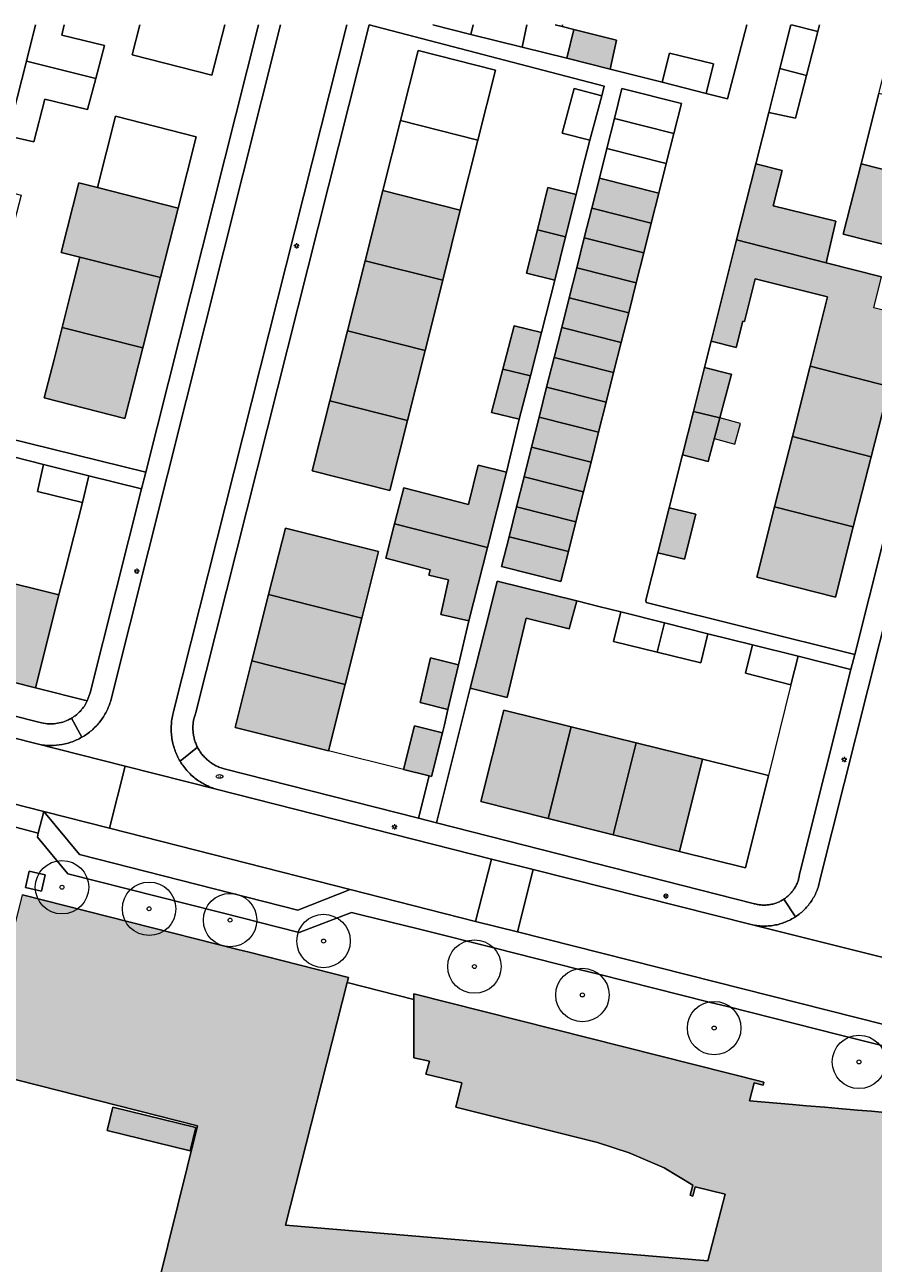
# Model space of a CAD drawing. Header units: metres. Extents: x 187482 to 189800, y 333582 to 335019.
# Tile 115 of 256: x 187784 to 187863, y 334901 to 335017. Entities that reach past the tile are written whole.
import ezdxf
from ezdxf.enums import TextEntityAlignment as Align

# ---------------------------------------------------------------- set-up
doc = ezdxf.new("R2010")
doc.units = ezdxf.units.M
doc.layers.get('0').update_dxf_attribs({"color": 252, "lineweight": 18})
for name, color, linetype, lineweight in [('B-WE-GR-BOOM-S', 252, 'Continuous', 18), ('B-WE-IE-MEUBILAIR-S', 252, 'Continuous', 18), ('B-WE-IE-TERREINAFSCHEIDING_KUNSTMATIG_MUUR-G', 252, 'IE-TERREINAFSCHEIDING_KUNSTMATIG-SO', 18), ('B-WE-OG-BEBOUWING-GV', 252, 'Continuous', 18), ('B-WE-OG-BEBOUWING_LUIFEL-GV', 252, 'Continuous', 18), ('B-WE-OG-TERREIN_ERF-GV', 252, 'Continuous', 18), ('B-WE-VH-GESLOTENVERHARDING_ASFALT-GV', 252, 'Continuous', 18), ('B-WE-VH-OPENVERHARDING_BETONSTRAATSTEEN-GV', 252, 'Continuous', 18), ('B-WE-VH-OPENVERHARDING_TEGEL-GV', 252, 'Continuous', 18)]:
    doc.layers.add(name, color=color, linetype=linetype, lineweight=lineweight)
doc.layers.add('B-WE-OG-BEBOUWING-V', color=7, linetype='Continuous', lineweight=18, true_color=0xf0f0f0)
doc.styles.add('NLCS-ISO', font='NLCS-ISO.ttf')
doc.linetypes.add('IE-TERREINAFSCHEIDING_KUNSTMATIG-SO', pattern='A,4,[82,NLCS.SHX,S=0.75,R=90,X=0,Y=0],4,-2', length=10)

# ---------------------------------------------------------------- blocks, each defined once
blk = doc.blocks.new('SIE-MEUBILAIR_PAAL_LICHTMAST-SO')
for points in [[(-0.62, 0), (-1, 0)], [(-0.71, 0.71), (-0.44, 0.44)], [(0, 1), (0, 0.62)], [(0.44, 0.44), (0.71, 0.71)], [(1, 0), (0.62, 0)], [(-0.71, -0.71), (-0.44, -0.44)], [(0, -0.62), (0, -1)], [(0.44, -0.44), (0.71, -0.71)]]:
    blk.add_lwpolyline(points)
blk.add_circle((0, 0), 0.5)
blk = doc.blocks.new('SIE-MEUBILAIR_PUT_BRANDKRAAN-SO')
blk.add_ellipse((0, 0), major_axis=(1.25, 0), ratio=0.54)
at = {"style": 'NLCS-ISO'}
blk.add_text('bk', height=0.75, dxfattribs=at).set_placement((0.03, 0), align=Align.MIDDLE_CENTER)
blk = doc.blocks.new('SGR-BOOM_GBKN-SO')
at = {"color": 0, "linetype": 'ByBlock', "lineweight": 18}
for radius in [2, 0.15]:
    blk.add_circle((0, 0), radius, dxfattribs=at)

msp = doc.modelspace()

# ---------------------------------------------------------------- hatches: boundary and pattern name
at = {"layer": 'B-WE-OG-BEBOUWING-V'}
h = msp.add_hatch(color=256, dxfattribs=at)
h.dxf.hatch_style = 1
h.paths.add_polyline_path([(187838.656, 335012.395), (187839.254, 335015.095), (187835.262, 335016.106), (187834.599, 335013.413)], flags=17)
h = msp.add_hatch(color=256, dxfattribs=at)
h.dxf.hatch_style = 1
h.paths.add_polyline_path([(187858.849, 334994.286), (187850.49, 334996.417), (187848.108, 334986.959), (187850.436, 334986.365), (187851.063, 334988.811), (187851.233, 334988.788), (187852.216, 334992.789), (187859, 334991.108), (187857.358, 334984.601), (187864.749, 334982.717), (187866.424, 334989.29), (187863.313, 334990.083), (187864.047, 334992.961)], flags=17)
h.paths.add_polyline_path([(187869.5, 335001.673), (187862.128, 335003.532), (187860.461, 334996.958), (187867.841, 334995.096)], flags=16)
h = msp.add_hatch(color=256, dxfattribs=at)
h.dxf.hatch_style = 1
h.paths.add_polyline_path([(187850.49, 334996.417), (187858.849, 334994.286), (187859.756, 334998.188), (187856.834, 334998.901), (187853.912, 334999.614), (187854.755, 335002.907), (187852.28, 335003.524)], flags=17)
h = msp.add_hatch(color=256, dxfattribs=at)
h.dxf.hatch_style = 1
h.paths.add_polyline_path([(187836.942, 334999.397), (187842.502, 334997.995), (187843.206, 335000.789), (187837.646, 335002.192)], flags=16)
h.paths.add_polyline_path([(187836.238, 334996.603), (187841.798, 334995.201), (187842.502, 334997.995), (187836.942, 334999.397)], flags=17)
h = msp.add_hatch(color=256, dxfattribs=at)
h.dxf.hatch_style = 1
h.paths.add_polyline_path([(187790.704, 335001.314), (187788.959, 335001.757), (187787.314, 334995.256), (187789.059, 334994.813), (187796.603, 334992.897), (187798.254, 334999.398)], flags=16)
h.paths.add_polyline_path([(187796.603, 334992.897), (187789.059, 334994.813), (187788.276, 334991.718), (187787.393, 334988.228), (187794.932, 334986.314)], flags=17)
h = msp.add_hatch(color=256, dxfattribs=at)
h.dxf.hatch_style = 1
h.paths.add_polyline_path([(187824.635, 334999.2), (187817.388, 335001.031), (187815.733, 334994.478), (187822.99, 334992.645)], flags=16)
h.paths.add_polyline_path([(187815.733, 334994.478), (187814.079, 334987.926), (187821.346, 334986.09), (187822.99, 334992.645)], flags=17)
h = msp.add_hatch(color=256, dxfattribs=at)
h.dxf.hatch_style = 1
h.paths.add_polyline_path([(187831.85, 334997.377), (187834.486, 334996.711), (187835.464, 335000.67), (187832.824, 335001.319)], flags=17)
h = msp.add_hatch(color=256, dxfattribs=at)
h.dxf.hatch_style = 1
h.paths.add_polyline_path([(187834.486, 334996.711), (187831.85, 334997.377), (187830.845, 334993.308), (187833.485, 334992.659)], flags=17)
h = msp.add_hatch(color=256, dxfattribs=at)
h.dxf.hatch_style = 1
h.paths.add_polyline_path([(187836.238, 334996.603), (187835.534, 334993.809), (187841.094, 334992.407), (187841.798, 334995.201)], flags=17)
h = msp.add_hatch(color=256, dxfattribs=at)
h.dxf.hatch_style = 1
h.paths.add_polyline_path([(187841.094, 334992.407), (187835.534, 334993.809), (187834.83, 334991.015), (187840.389, 334989.613)], flags=17)
h = msp.add_hatch(color=256, dxfattribs=at)
h.dxf.hatch_style = 1
h.paths.add_polyline_path([(187834.126, 334988.221), (187839.685, 334986.819), (187840.389, 334989.613), (187834.83, 334991.015)], flags=17)
h = msp.add_hatch(color=256, dxfattribs=at)
h.dxf.hatch_style = 1
h.paths.add_polyline_path([(187794.932, 334986.314), (187787.393, 334988.228), (187786.636, 334985.238), (187785.727, 334981.645), (187793.26, 334979.731)], flags=17)
h = msp.add_hatch(color=256, dxfattribs=at)
h.dxf.hatch_style = 1
h.paths.add_polyline_path([(187828.618, 334984.326), (187831.195, 334983.703), (187832.242, 334987.761), (187829.665, 334988.384)], flags=17)
h = msp.add_hatch(color=256, dxfattribs=at)
h.dxf.hatch_style = 1
h.paths.add_polyline_path([(187833.421, 334985.427), (187838.981, 334984.025), (187839.685, 334986.819), (187834.126, 334988.221)], flags=17)
h = msp.add_hatch(color=256, dxfattribs=at)
h.dxf.hatch_style = 1
h.paths.add_polyline_path([(187821.346, 334986.09), (187814.079, 334987.926), (187812.424, 334981.373), (187819.701, 334979.535)], flags=17)
h = msp.add_hatch(color=256, dxfattribs=at)
h.dxf.hatch_style = 1
h.paths.add_polyline_path([(187838.981, 334984.025), (187833.421, 334985.427), (187832.717, 334982.632), (187838.277, 334981.231)], flags=17)
h = msp.add_hatch(color=256, dxfattribs=at)
h.dxf.hatch_style = 1
h.paths.add_polyline_path([(187830.148, 334979.645), (187831.195, 334983.703), (187828.618, 334984.326), (187827.571, 334980.268)], flags=17)
h = msp.add_hatch(color=256, dxfattribs=at)
h.dxf.hatch_style = 1
h.paths.add_polyline_path([(187846.451, 334980.382), (187848.913, 334979.783), (187850.008, 334983.848), (187849.806, 334983.908), (187847.486, 334984.492)], flags=17)
h = msp.add_hatch(color=256, dxfattribs=at)
h.dxf.hatch_style = 1
h.paths.add_polyline_path([(187855.699, 334978.025), (187863.074, 334976.145), (187864.749, 334982.717), (187857.358, 334984.601)], flags=17)
h = msp.add_hatch(color=256, dxfattribs=at)
h.dxf.hatch_style = 1
h.paths.add_polyline_path([(187832.013, 334979.838), (187837.572, 334978.437), (187838.277, 334981.231), (187832.717, 334982.632)], flags=17)
h = msp.add_hatch(color=256, dxfattribs=at)
h.dxf.hatch_style = 1
h.paths.add_polyline_path([(187819.701, 334979.535), (187812.424, 334981.373), (187810.769, 334974.821), (187818.057, 334972.981)], flags=17)
h = msp.add_hatch(color=256, dxfattribs=at)
h.dxf.hatch_style = 1
h.paths.add_polyline_path([(187848.913, 334979.783), (187846.451, 334980.382), (187845.425, 334976.307), (187847.814, 334975.707)], flags=17)
h = msp.add_hatch(color=256, dxfattribs=at)
h.dxf.hatch_style = 1
h.paths.add_polyline_path([(187831.309, 334977.044), (187836.868, 334975.643), (187837.572, 334978.437), (187832.013, 334979.838)], flags=17)
h = msp.add_hatch(color=256, dxfattribs=at)
h.dxf.hatch_style = 1
h.paths.add_polyline_path([(187848.913, 334979.783), (187848.387, 334977.831), (187850.318, 334977.311), (187850.844, 334979.263)], flags=17)
h = msp.add_hatch(color=256, dxfattribs=at)
h.dxf.hatch_style = 1
h.paths.add_polyline_path([(187854.039, 334971.448), (187861.399, 334969.573), (187863.074, 334976.145), (187855.699, 334978.025)], flags=17)
h = msp.add_hatch(color=256, dxfattribs=at)
h.dxf.hatch_style = 1
h.paths.add_polyline_path([(187831.309, 334977.044), (187830.605, 334974.25), (187836.164, 334972.849), (187836.868, 334975.643)], flags=17)
h = msp.add_hatch(color=256, dxfattribs=at)
h.dxf.hatch_style = 1
h.paths.add_polyline_path([(187825.44, 334960.776), (187827.184, 334967.66), (187818.497, 334969.849), (187817.68, 334966.652), (187821.823, 334965.56), (187821.692, 334965.073), (187823.538, 334964.615), (187822.812, 334961.395)], flags=16)
h.paths.add_polyline_path([(187818.497, 334969.849), (187827.184, 334967.66), (187828.969, 334974.709), (187826.319, 334975.356), (187825.392, 334971.678), (187819.361, 334973.229)], flags=17)
h = msp.add_hatch(color=256, dxfattribs=at)
h.dxf.hatch_style = 1
h.paths.add_polyline_path([(187829.901, 334971.456), (187835.46, 334970.055), (187836.164, 334972.849), (187830.605, 334974.25)], flags=17)
h = msp.add_hatch(color=256, dxfattribs=at)
h.dxf.hatch_style = 1
h.paths.add_polyline_path([(187829.197, 334968.662), (187834.756, 334967.261), (187835.46, 334970.055), (187829.901, 334971.456)], flags=17)
h = msp.add_hatch(color=256, dxfattribs=at)
h.dxf.hatch_style = 1
h.paths.add_polyline_path([(187843.117, 334967.142), (187845.596, 334966.546), (187846.677, 334970.766), (187844.181, 334971.367)], flags=17)
h = msp.add_hatch(color=256, dxfattribs=at)
h.dxf.hatch_style = 1
h.paths.add_polyline_path([(187861.399, 334969.573), (187854.039, 334971.448), (187852.38, 334964.873), (187859.724, 334963.001)], flags=17)
h = msp.add_hatch(color=256, dxfattribs=at)
h.dxf.hatch_style = 1
h.paths.add_polyline_path([(187815.426, 334961.053), (187816.983, 334967.272), (187808.275, 334969.463), (187806.71, 334963.247)], flags=16)
h.paths.add_polyline_path([(187805.146, 334957.032), (187813.87, 334954.836), (187815.426, 334961.053), (187806.71, 334963.247)], flags=17)
h = msp.add_hatch(color=256, dxfattribs=at)
h.dxf.hatch_style = 1
h.paths.add_polyline_path([(187835.552, 334962.654), (187828.093, 334964.509), (187827.418, 334961.838), (187825.562, 334954.486), (187829.009, 334953.627), (187830.795, 334961.023), (187834.821, 334960.037)], flags=16)
h.paths.add_polyline_path([(187834.756, 334967.261), (187829.197, 334968.662), (187828.493, 334965.867), (187834.051, 334964.466)], flags=17)
h = msp.add_hatch(color=256, dxfattribs=at)
h.dxf.hatch_style = 1
h.paths.add_polyline_path([(187780.904, 334964.755), (187778.714, 334956.086), (187784.913, 334954.521), (187787.089, 334963.206)], flags=17)
h = msp.add_hatch(color=256, dxfattribs=at)
h.dxf.hatch_style = 1
h.paths.add_polyline_path([(187813.87, 334954.836), (187805.146, 334957.032), (187803.582, 334950.817), (187812.317, 334948.63)], flags=17)
h = msp.add_hatch(color=256, dxfattribs=at)
h.dxf.hatch_style = 1
h.paths.add_polyline_path([(187824.474, 334956.682), (187821.851, 334957.329), (187820.871, 334953.158), (187823.488, 334952.503)], flags=17)
h = msp.add_hatch(color=256, dxfattribs=at)
h.dxf.hatch_style = 1
h.paths.add_polyline_path([(187841.101, 334949.371), (187838.946, 334940.775), (187845.135, 334939.223), (187847.298, 334947.845)], flags=16)
h.paths.add_polyline_path([(187832.854, 334942.303), (187835.002, 334950.873), (187828.709, 334952.423), (187826.567, 334943.88)], flags=16)
h.paths.add_polyline_path([(187835.002, 334950.873), (187832.854, 334942.303), (187838.946, 334940.775), (187841.101, 334949.371)], flags=17)
h = msp.add_hatch(color=256, dxfattribs=at)
h.dxf.hatch_style = 1
h.paths.add_polyline_path([(187820.352, 334950.953), (187819.34, 334946.867), (187821.734, 334946.274), (187821.949, 334946.221), (187822.961, 334950.306)], flags=17)
h = msp.add_hatch(color=256, dxfattribs=at)
h.dxf.hatch_style = 1
h.paths.add_polyline_path([(187889.957, 334929.05), (187890.947, 334933.187), (187888.351, 334933.833), (187887.355, 334929.673)], flags=16)
h.paths.add_polyline_path([(187799.368, 334911.208), (187799.903, 334913.383), (187792.133, 334915.295), (187791.598, 334913.119)], flags=16)
h.paths.add_polyline_path([(187864.233, 334913.383), (187864.354, 334914.808), (187863.094, 334914.915), (187861.797, 334915.025), (187860.059, 334915.172), (187858.731, 334915.284), (187857.018, 334915.429), (187855.698, 334915.541), (187851.678, 334915.882), (187852.125, 334917.558), (187852.967, 334917.353), (187853.039, 334917.637), (187820.283, 334925.885), (187820.284, 334925.359), (187820.295, 334919.902), (187821.745, 334919.599), (187821.429, 334918.383), (187824.783, 334917.577), (187824.207, 334915.291), (187837.468, 334911.992), (187840.438, 334911.012), (187843.72, 334909.606), (187846.395, 334908.003), (187846.149, 334907.053), (187846.397, 334906.977), (187846.612, 334907.846), (187849.415, 334907.145), (187847.802, 334900.919), (187808.291, 334904.252), (187814.059, 334926.958), (187814.176, 334927.42), (187804.886, 334929.779), (187803.825, 334930.048), (187783.7, 334935.159), (187781.218, 334925.387), (187779.533, 334918.75), (187800.057, 334913.538), (187795.439, 334894.928), (187795.063, 334893.413), (187795.347, 334893.333), (187795.926, 334895.665), (187803.831, 334893.689), (187803.825, 334893.375), (187804.073, 334893.313), (187804.127, 334893.48), (187808.02, 334892.519), (187808.49, 334894.366), (187809.037, 334894.216), (187809.106, 334894.491), (187820.931, 334891.449), (187820.879, 334891.229), (187821.284, 334891.132), (187821.69, 334893.397), (187829.678, 334891.49), (187829.594, 334891.202), (187829.863, 334891.139), (187830.385, 334893.187), (187834.865, 334892.036), (187834.927, 334892.307), (187846.713, 334889.266), (187846.696, 334889.106), (187846.956, 334889.028), (187847.48, 334891.17), (187855.509, 334889.338), (187855.364, 334889.037), (187855.689, 334888.943), (187856.178, 334890.959), (187858.583, 334890.393), (187856.529, 334881.716), (187852.923, 334882.57), (187852.992, 334882.677), (187845.531, 334884.566), (187843.655, 334877.108), (187843.941, 334877.016), (187844.015, 334877.224), (187850.691, 334875.536), (187850.273, 334873.731), (187850.58, 334873.642), (187850.638, 334873.849), (187864.524, 334870.323), (187864.466, 334870.138), (187864.799, 334870.087), (187864.835, 334870.392), (187867.758, 334869.665), (187867.65, 334869.333), (187867.973, 334869.262), (187868.043, 334869.454), (187874.846, 334867.75), (187874.772, 334867.566), (187875.126, 334867.447), (187875.538, 334869.159), (187882.374, 334867.571), (187882.247, 334867.338), (187882.594, 334867.265), (187884.412, 334874.723), (187881.793, 334875.38), (187881, 334875.579), (187882.082, 334879.892), (187878.375, 334880.822), (187877.294, 334876.508), (187858.285, 334881.276), (187860.461, 334889.888), (187860.611, 334890.49), (187876.811, 334886.444), (187877.111, 334887.645), (187885.007, 334885.884), (187885.299, 334885.813), (187888.476, 334885.041), (187888.087, 334881.301), (187897.506, 334880.322), (187900.125, 334905.519), (187900.205, 334906.293), (187899.936, 334906.327), (187899.867, 334905.76), (187891.842, 334906.594), (187891.443, 334906.635), (187887.732, 334907.021), (187887.909, 334908.78), (187887.635, 334908.766), (187887.598, 334908.385), (187886.539, 334897.517), (187869.097, 334899.042), (187870.158, 334911.117), (187864.087, 334911.651)], flags=17)
h.paths.add_polyline_path([(187899.55, 334927.515), (187901.762, 334936.247), (187895.498, 334937.834), (187893.347, 334929.087)], flags=16)
h.paths.add_polyline_path([(187899.55, 334927.515), (187905.753, 334925.943), (187907.965, 334934.675), (187901.762, 334936.247)], flags=16)
h = msp.add_hatch(color=256, dxfattribs=at)
h.dxf.hatch_style = 1
h.paths.add_polyline_path([(187799.368, 334911.208), (187799.903, 334913.383), (187792.133, 334915.295), (187791.598, 334913.119)], flags=16)
h.paths.add_polyline_path([(187771.171, 334897.809), (187778.35, 334926.107), (187778.593, 334927.065), (187778.803, 334927.022), (187778.882, 334927.337), (187778.396, 334927.459), (187775.944, 334928.077), (187775.044, 334928.158), (187774.142, 334928.113), (187773.254, 334927.943), (187772.399, 334927.651), (187771.593, 334927.243), (187770.851, 334926.726), (187770.189, 334926.112), (187769.618, 334925.411), (187768.771, 334923.737), (187768.588, 334922.832), (187767.561, 334923.109), (187767.748, 334923.876), (187767.466, 334923.94), (187764.707, 334912.891), (187761.739, 334913.724), (187761.447, 334912.661), (187760.829, 334910.707), (187760.104, 334908.79), (187759.274, 334906.916), (187758.34, 334905.091), (187757.307, 334903.321), (187756.176, 334901.611), (187754.953, 334899.967), (187753.64, 334898.393), (187753.511, 334898.248), (187756.789, 334895.715), (187753.944, 334891.949), (187754.314, 334891.689), (187754.62, 334891.973), (187768.885, 334888.369), (187809.857, 334878.016), (187810.354, 334879.974), (187811.651, 334885.09), (187807.03, 334886.268), (187809.037, 334894.216), (187808.49, 334894.366), (187808.02, 334892.519), (187804.127, 334893.48), (187804.073, 334893.313), (187803.825, 334893.375), (187803.831, 334893.689), (187795.926, 334895.665), (187795.347, 334893.333), (187795.063, 334893.413), (187795.439, 334894.928), (187791.97, 334895.803), (187792.248, 334896.956), (187777.3, 334900.688), (187776.296, 334896.691)], flags=17)
h.paths.add_polyline_path([(187776.63, 334898.022), (187771.549, 334899.298), (187771.171, 334897.809), (187776.296, 334896.691)], flags=16)

# ---------------------------------------------------------------- linework, layer by layer
at = {"layer": 'B-WE-IE-TERREINAFSCHEIDING_KUNSTMATIG_MUUR-G', "ltscale": 0.2, "flags": 128}
for points in [[(187855.553, 334954.812), (187853.458, 334946.327)], [(187819.34, 334946.867), (187812.317, 334948.63)], [(187820.284, 334925.359), (187814.059, 334926.958)]]:
    msp.add_lwpolyline(points, dxfattribs=at)
at = {"layer": 'B-WE-OG-BEBOUWING-GV', "flags": 128}
for points in [[(187784.903, 335016.548), (187784.047, 335013.148)], [(187794.656, 335016.548), (187793.934, 335013.741), (187801.407, 335011.846), (187802.6, 335016.548)], [(187822.069, 335016.548), (187825.621, 335015.635), (187825.845, 335016.548)], [(187830.877, 335016.548), (187830.416, 335014.463)], [(187833.515, 335016.548), (187834.168, 335016.383)], [(187855.56, 335016.548), (187854.526, 335012.445)], [(187855.617, 335016.548), (187858.077, 335015.917), (187858.239, 335016.548)], [(187864.354, 334914.808), (187863.094, 334914.915), (187861.797, 334915.025), (187860.059, 334915.172), (187858.731, 334915.284), (187857.018, 334915.429), (187855.698, 334915.541), (187851.678, 334915.882), (187852.125, 334917.558), (187852.967, 334917.353), (187853.039, 334917.637), (187820.283, 334925.885), (187820.284, 334925.359), (187820.295, 334919.902), (187821.745, 334919.599), (187821.429, 334918.383), (187824.783, 334917.577), (187824.207, 334915.291), (187837.468, 334911.992), (187840.438, 334911.012), (187843.72, 334909.606), (187846.395, 334908.003), (187846.149, 334907.053), (187846.397, 334906.977), (187846.612, 334907.846), (187849.415, 334907.145), (187847.802, 334900.919), (187808.291, 334904.252), (187814.059, 334926.958), (187814.176, 334927.42), (187804.886, 334929.779), (187803.825, 334930.048), (187783.7, 334935.159)], [(187779.533, 334918.75), (187800.057, 334913.538), (187795.439, 334894.928)]]:
    msp.add_lwpolyline(points, dxfattribs=at)
at = {"layer": 'B-WE-OG-BEBOUWING-GV'}
for points in [[(187784.047, 335013.148), (187790.546, 335011.513), (187791.368, 335014.607), (187787.365, 335015.569), (187787.599, 335016.548)], [(187830.416, 335014.463), (187834.599, 335013.413), (187835.262, 335016.106), (187834.168, 335016.383), (187833.515, 335016.548)], [(187834.168, 335016.383), (187834.21, 335016.548)], [(187854.526, 335012.445), (187857.026, 335011.815), (187858.077, 335015.917), (187855.617, 335016.548)]]:
    msp.add_lwpolyline(points, dxfattribs=at)
at = {"layer": 'B-WE-OG-BEBOUWING-GV', "flags": 128}
for points in [[(187838.656, 335012.395), (187839.254, 335015.095), (187835.262, 335016.106), (187834.599, 335013.413)], [(187819.043, 335007.583), (187826.279, 335005.755), (187827.924, 335012.312), (187820.698, 335014.136)], [(187847.635, 335010.125), (187848.332, 335012.901), (187844.199, 335013.898), (187843.513, 335011.167)], [(187790.546, 335011.513), (187784.047, 335013.148), (187782.287, 335006.158), (187784.745, 335005.587), (187785.782, 335009.58), (187789.776, 335008.613)], [(187856.002, 335007.823), (187857.026, 335011.815), (187854.526, 335012.445), (187853.495, 335008.35)], [(187836.753, 335005.739), (187837.878, 335009.905), (187835.287, 335010.575), (187834.162, 335006.408)], [(187839.054, 335007.78), (187844.615, 335006.377), (187845.319, 335009.171), (187839.758, 335010.574)], [(187862.128, 335003.532), (187869.5, 335001.673), (187871.159, 335008.251), (187863.795, 335010.108)], [(187798.254, 334999.398), (187799.947, 335006.064), (187792.392, 335007.983), (187790.704, 335001.314)], [(187838.35, 335004.986), (187843.911, 335003.583), (187844.615, 335006.377), (187839.054, 335007.78)], [(187817.388, 335001.031), (187824.635, 334999.2), (187826.279, 335005.755), (187819.043, 335007.583)], [(187838.35, 335004.986), (187837.646, 335002.192), (187843.206, 335000.789), (187843.911, 335003.583)], [(187850.49, 334996.417), (187858.849, 334994.286), (187859.756, 334998.188), (187856.834, 334998.901), (187853.912, 334999.614), (187854.755, 335002.907), (187852.28, 335003.524)], [(187869.5, 335001.673), (187862.128, 335003.532), (187860.461, 334996.958), (187867.841, 334995.096)], [(187836.942, 334999.397), (187842.502, 334997.995), (187843.206, 335000.789), (187837.646, 335002.192)], [(187790.704, 335001.314), (187788.959, 335001.757), (187787.314, 334995.256), (187789.059, 334994.813), (187796.603, 334992.897), (187798.254, 334999.398)], [(187824.635, 334999.2), (187817.388, 335001.031), (187815.733, 334994.478), (187822.99, 334992.645)], [(187831.85, 334997.377), (187834.486, 334996.711), (187835.464, 335000.67), (187832.824, 335001.319)], [(187836.238, 334996.603), (187841.798, 334995.201), (187842.502, 334997.995), (187836.942, 334999.397)], [(187834.486, 334996.711), (187831.85, 334997.377), (187830.845, 334993.308), (187833.485, 334992.659)], [(187836.238, 334996.603), (187835.534, 334993.809), (187841.094, 334992.407), (187841.798, 334995.201)], [(187858.849, 334994.286), (187850.49, 334996.417), (187848.108, 334986.959), (187850.436, 334986.365), (187851.063, 334988.811), (187851.233, 334988.788), (187852.216, 334992.789), (187859, 334991.108), (187857.358, 334984.601), (187864.749, 334982.717), (187866.424, 334989.29), (187863.313, 334990.083), (187864.047, 334992.961)], [(187796.603, 334992.897), (187789.059, 334994.813), (187788.276, 334991.718), (187787.393, 334988.228), (187794.932, 334986.314)], [(187815.733, 334994.478), (187814.079, 334987.926), (187821.346, 334986.09), (187822.99, 334992.645)], [(187841.094, 334992.407), (187835.534, 334993.809), (187834.83, 334991.015), (187840.389, 334989.613)], [(187834.126, 334988.221), (187839.685, 334986.819), (187840.389, 334989.613), (187834.83, 334991.015)], [(187794.932, 334986.314), (187787.393, 334988.228), (187786.636, 334985.238), (187785.727, 334981.645), (187793.26, 334979.731)], [(187828.618, 334984.326), (187831.195, 334983.703), (187832.242, 334987.761), (187829.665, 334988.384)], [(187833.421, 334985.427), (187838.981, 334984.025), (187839.685, 334986.819), (187834.126, 334988.221)], [(187821.346, 334986.09), (187814.079, 334987.926), (187812.424, 334981.373), (187819.701, 334979.535)], [(187838.981, 334984.025), (187833.421, 334985.427), (187832.717, 334982.632), (187838.277, 334981.231)], [(187830.148, 334979.645), (187831.195, 334983.703), (187828.618, 334984.326), (187827.571, 334980.268)], [(187846.451, 334980.382), (187848.913, 334979.783), (187850.008, 334983.848), (187849.806, 334983.908), (187847.486, 334984.492)], [(187855.699, 334978.025), (187863.074, 334976.145), (187864.749, 334982.717), (187857.358, 334984.601)], [(187832.013, 334979.838), (187837.572, 334978.437), (187838.277, 334981.231), (187832.717, 334982.632)], [(187819.701, 334979.535), (187812.424, 334981.373), (187810.769, 334974.821), (187818.057, 334972.981)], [(187848.913, 334979.783), (187846.451, 334980.382), (187845.425, 334976.307), (187847.814, 334975.707)], [(187831.309, 334977.044), (187836.868, 334975.643), (187837.572, 334978.437), (187832.013, 334979.838)], [(187854.039, 334971.448), (187861.399, 334969.573), (187863.074, 334976.145), (187855.699, 334978.025)], [(187831.309, 334977.044), (187830.605, 334974.25), (187836.164, 334972.849), (187836.868, 334975.643)], [(187785.655, 334975.419), (187785.076, 334972.887), (187789.295, 334971.859), (187789.905, 334974.362)], [(187818.497, 334969.849), (187827.184, 334967.66), (187828.969, 334974.709), (187826.319, 334975.356), (187825.392, 334971.678), (187819.361, 334973.229)], [(187829.901, 334971.456), (187835.46, 334970.055), (187836.164, 334972.849), (187830.605, 334974.25)], [(187829.197, 334968.662), (187834.756, 334967.261), (187835.46, 334970.055), (187829.901, 334971.456)], [(187843.117, 334967.142), (187845.596, 334966.546), (187846.677, 334970.766), (187844.181, 334971.367)], [(187861.399, 334969.573), (187854.039, 334971.448), (187852.38, 334964.873), (187859.724, 334963.001)], [(187825.44, 334960.776), (187827.184, 334967.66), (187818.497, 334969.849), (187817.68, 334966.652), (187821.823, 334965.56), (187821.692, 334965.073), (187823.538, 334964.615), (187822.812, 334961.395)], [(187815.426, 334961.053), (187816.983, 334967.272), (187808.275, 334969.463), (187806.71, 334963.247)], [(187834.756, 334967.261), (187829.197, 334968.662), (187828.493, 334965.867), (187834.051, 334964.466)], [(187780.904, 334964.755), (187778.714, 334956.086), (187784.913, 334954.521), (187787.089, 334963.206)], [(187835.552, 334962.654), (187828.093, 334964.509), (187827.418, 334961.838), (187825.562, 334954.486), (187829.009, 334953.627), (187830.795, 334961.023), (187834.821, 334960.037)], [(187805.146, 334957.032), (187813.87, 334954.836), (187815.426, 334961.053), (187806.71, 334963.247)], [(187843.061, 334957.857), (187843.725, 334960.599), (187839.648, 334961.618), (187838.983, 334958.866)], [(187843.725, 334960.599), (187843.061, 334957.857), (187847.139, 334956.848), (187847.801, 334959.579)], [(187851.972, 334958.536), (187851.303, 334955.898), (187855.553, 334954.812), (187856.232, 334957.47)], [(187813.87, 334954.836), (187805.146, 334957.032), (187803.582, 334950.817), (187812.317, 334948.63)], [(187824.474, 334956.682), (187821.851, 334957.329), (187820.871, 334953.158), (187823.488, 334952.503)], [(187832.854, 334942.303), (187835.002, 334950.873), (187828.709, 334952.423), (187826.567, 334943.88)], [(187820.352, 334950.953), (187819.34, 334946.867), (187821.734, 334946.274), (187821.949, 334946.221), (187822.961, 334950.306)], [(187835.002, 334950.873), (187832.854, 334942.303), (187838.946, 334940.775), (187841.101, 334949.371)], [(187841.101, 334949.371), (187838.946, 334940.775), (187845.135, 334939.223), (187847.298, 334947.845)], [(187847.298, 334947.845), (187845.135, 334939.223), (187851.325, 334937.671), (187853.458, 334946.327)], [(187799.368, 334911.208), (187799.903, 334913.383), (187792.133, 334915.295), (187791.598, 334913.119)]]:
    msp.add_lwpolyline(points, close=True, dxfattribs=at)
at = {"layer": 'B-WE-OG-BEBOUWING_LUIFEL-GV', "flags": 128}
msp.add_lwpolyline([(187848.913, 334979.783), (187848.387, 334977.831), (187850.318, 334977.311), (187850.844, 334979.263)], close=True, dxfattribs=at)
at = {"layer": 'B-WE-OG-TERREIN_ERF-GV', "flags": 128}
for points in [[(187778.986, 334993.07), (187777.751, 334988.172), (187780.256, 334987.548), (187779.478, 334984.563), (187779.156, 334983.328), (187776.684, 334983.943), (187776.324, 334982.514), (187775.568, 334979.517), (187795.222, 334974.707), (187805.768, 335016.548)], [(187787.599, 335016.548), (187787.365, 335015.569), (187791.368, 335014.607), (187790.546, 335011.513), (187789.776, 335008.613), (187785.782, 335009.58), (187784.745, 335005.587), (187782.287, 335006.158), (187781.672, 335003.671), (187781.052, 335001.26), (187783.576, 335000.623), (187782.516, 334996.529), (187781.455, 334992.435), (187778.986, 334993.07)], [(187802.6, 335016.548), (187801.407, 335011.846), (187793.934, 335013.741), (187794.656, 335016.548)], [(187828.969, 334974.709), (187830.148, 334979.645), (187827.571, 334980.268), (187828.618, 334984.326), (187829.665, 334988.384), (187832.242, 334987.761), (187833.485, 334992.659), (187830.845, 334993.308), (187831.85, 334997.377), (187832.824, 335001.319), (187835.464, 335000.67), (187836.069, 335003.116), (187836.753, 335005.739), (187834.162, 335006.408), (187835.287, 335010.575), (187837.878, 335009.905), (187838.097, 335010.805), (187816.102, 335016.548), (187799.897, 334952.199)], [(187834.21, 335016.548), (187834.168, 335016.383), (187835.262, 335016.106), (187839.254, 335015.095), (187838.656, 335012.395), (187843.513, 335011.167), (187844.199, 335013.898), (187848.332, 335012.901), (187847.635, 335010.125), (187849.633, 335009.62), (187851.441, 335016.548)], [(187864.749, 334982.717), (187863.074, 334976.145), (187861.399, 334969.573), (187859.724, 334963.001), (187852.38, 334964.873), (187854.039, 334971.448), (187855.699, 334978.025), (187857.358, 334984.601), (187859, 334991.108), (187852.216, 334992.789), (187851.233, 334988.788), (187851.063, 334988.811), (187850.436, 334986.365), (187848.108, 334986.959), (187847.486, 334984.492), (187849.806, 334983.908), (187850.008, 334983.848), (187848.913, 334979.783), (187847.814, 334975.707), (187845.425, 334976.307), (187844.181, 334971.367), (187846.677, 334970.766), (187845.596, 334966.546), (187843.117, 334967.142), (187842, 334962.707), (187842.018, 334962.489), (187861.535, 334957.649), (187876.358, 335016.548)], [(187858.239, 335016.548), (187858.077, 335015.917), (187857.026, 335011.815), (187856.002, 335007.823), (187853.495, 335008.35), (187852.28, 335003.524), (187854.755, 335002.907), (187853.912, 334999.614), (187856.834, 334998.901), (187859.756, 334998.188), (187858.849, 334994.286), (187864.047, 334992.961)], [(187780.904, 334964.755), (187787.089, 334963.206), (187787.696, 334965.63), (187789.295, 334971.859), (187785.076, 334972.887), (187785.655, 334975.419), (187781.476, 334976.459)], [(187802.554, 334946.937), (187820.728, 334942.316), (187821.734, 334946.274), (187819.34, 334946.867), (187820.352, 334950.953), (187822.961, 334950.306), (187823.151, 334951.074), (187823.488, 334952.503), (187820.871, 334953.158), (187821.851, 334957.329), (187824.474, 334956.682), (187825.44, 334960.776), (187822.812, 334961.395), (187823.538, 334964.615), (187821.692, 334965.073), (187821.823, 334965.56), (187817.68, 334966.652), (187818.497, 334969.849), (187819.361, 334973.229), (187825.392, 334971.678), (187826.319, 334975.356), (187828.969, 334974.709)], [(187856.39, 334937.209), (187861.179, 334956.233), (187856.232, 334957.47), (187855.553, 334954.812), (187851.303, 334955.898), (187851.972, 334958.536), (187847.801, 334959.579), (187847.139, 334956.848), (187843.061, 334957.857), (187838.983, 334958.866), (187839.648, 334961.618), (187837.607, 334962.134), (187835.552, 334962.654), (187834.821, 334960.037), (187830.795, 334961.023), (187829.009, 334953.627), (187825.562, 334954.486), (187822.422, 334941.885), (187852.039, 334934.355)], [(187755.944, 334958.714), (187785.34, 334951.281)], [(187789.748, 334953.3), (187784.913, 334954.521), (187778.714, 334956.086)], [(187875.881, 334918.079), (187863.075, 334921.314), (187860.092, 334922.064), (187849.622, 334924.696), (187847.92, 334925.124), (187837.553, 334927.73), (187835.742, 334928.185), (187827.789, 334930.184), (187821.313, 334931.812), (187820.566, 334931.995), (187815.597, 334933.212), (187814.462, 334933.49), (187809.561, 334931.639), (187805.773, 334932.599), (187804.708, 334932.869), (187787.937, 334937.121), (187785.089, 334940.552), (187785.167, 334940.915), (187782.092, 334941.722)], [(187795.439, 334894.928), (187800.057, 334913.538), (187779.533, 334918.75), (187781.218, 334925.387), (187783.7, 334935.159), (187803.825, 334930.048), (187804.886, 334929.779), (187814.176, 334927.42), (187814.059, 334926.958), (187820.284, 334925.359), (187820.283, 334925.885), (187853.039, 334917.637), (187852.967, 334917.353), (187852.125, 334917.558), (187851.678, 334915.882), (187855.698, 334915.541), (187857.018, 334915.429), (187858.731, 334915.284), (187860.059, 334915.172), (187861.797, 334915.025), (187863.094, 334914.915), (187864.354, 334914.808)]]:
    msp.add_lwpolyline(points, dxfattribs=at)
at = {"layer": 'B-WE-OG-TERREIN_ERF-GV'}
for points in [[(187825.845, 335016.548), (187825.621, 335015.635), (187830.416, 335014.463), (187830.877, 335016.548)], [(187869.5, 335001.673), (187867.841, 334995.096), (187860.461, 334996.958), (187862.128, 335003.532), (187863.795, 335010.108), (187865.428, 335016.548)]]:
    msp.add_lwpolyline(points, dxfattribs=at)
at = {"layer": 'B-WE-OG-TERREIN_ERF-GV', "flags": 128}
for points in [[(187822.99, 334992.645), (187821.346, 334986.09), (187819.701, 334979.535), (187818.057, 334972.981), (187810.769, 334974.821), (187812.424, 334981.373), (187814.079, 334987.926), (187815.733, 334994.478), (187817.388, 335001.031), (187819.043, 335007.583), (187820.698, 335014.136), (187827.924, 335012.312), (187826.279, 335005.755), (187824.635, 334999.2)], [(187798.254, 334999.398), (187796.603, 334992.897), (187794.932, 334986.314), (187793.26, 334979.731), (187785.727, 334981.645), (187786.636, 334985.238), (187787.393, 334988.228), (187788.276, 334991.718), (187789.059, 334994.813), (187787.314, 334995.256), (187788.959, 335001.757), (187790.704, 335001.314), (187792.392, 335007.983), (187799.947, 335006.064)], [(187789.748, 334953.3), (187790.018, 334954.067), (187794.826, 334973.137), (187789.905, 334974.362), (187789.295, 334971.859), (187787.696, 334965.63), (187787.089, 334963.206), (187784.913, 334954.521)], [(187806.71, 334963.247), (187808.275, 334969.463), (187816.983, 334967.272), (187815.426, 334961.053), (187813.87, 334954.836), (187812.317, 334948.63), (187803.582, 334950.817), (187805.146, 334957.032)], [(187841.101, 334949.371), (187847.298, 334947.845), (187853.458, 334946.327), (187851.325, 334937.671), (187845.135, 334939.223), (187838.946, 334940.775), (187832.854, 334942.303), (187826.567, 334943.88), (187828.709, 334952.423), (187835.002, 334950.873)], [(187785.821, 334937.02), (187784.315, 334937.366), (187783.967, 334935.852), (187785.473, 334935.506)], [(187783.967, 334935.852), (187784.315, 334937.366), (187785.821, 334937.02), (187785.473, 334935.506)], [(187814.059, 334926.958), (187808.291, 334904.252), (187847.802, 334900.919), (187849.415, 334907.145), (187846.612, 334907.846), (187846.397, 334906.977), (187846.149, 334907.053), (187846.395, 334908.003), (187843.72, 334909.606), (187840.438, 334911.012), (187837.468, 334911.992), (187824.207, 334915.291), (187824.783, 334917.577), (187821.429, 334918.383), (187821.745, 334919.599), (187820.295, 334919.902), (187820.284, 334925.359)], [(187799.368, 334911.208), (187791.598, 334913.119), (187792.133, 334915.295), (187799.903, 334913.383)]]:
    msp.add_lwpolyline(points, close=True, dxfattribs=at)
at = {"layer": 'B-WE-OG-TERREIN_ERF-GV'}
for points in [[(187788.725, 334952.001, 0.0382352), (187789.128, 334952.382)], [(187789.128, 334952.382, 0.0360015), (187789.472, 334952.818)], [(187789.472, 334952.818, 0.0370697), (187789.748, 334953.3)], [(187799.897, 334952.199, 0.0259098), (187799.767, 334951.805)], [(187785.34, 334951.281, 0.0867702), (187786.643, 334951.162)], [(187786.643, 334951.162, 0.0874803), (187787.909, 334951.493)], [(187787.909, 334951.493, 0.0109644), (187788.092, 334951.583)], [(187788.092, 334951.583, 0.017645), (187788.27, 334951.682)], [(187788.27, 334951.682, 0.0364136), (187788.725, 334952.001)], [(187799.679, 334951.399, 0.0265826), (187799.634, 334950.986)], [(187799.767, 334951.805, 0.0245451), (187799.679, 334951.399)], [(187799.634, 334950.986, 0.0241076), (187799.632, 334950.571)], [(187799.632, 334950.571, 0.0242089), (187799.674, 334950.158)], [(187799.674, 334950.158, 0.0273726), (187799.759, 334949.751)], [(187799.759, 334949.751, 0.0274522), (187799.886, 334949.356)], [(187799.886, 334949.356, 0.0281389), (187800.053, 334948.976)], [(187800.053, 334948.976, 0.0281104), (187800.259, 334948.616)], [(187800.259, 334948.616, 0.0274247), (187800.502, 334948.279)], [(187800.502, 334948.279, 0.0253779), (187800.779, 334947.969)], [(187800.779, 334947.969, 0.0254077), (187801.087, 334947.69)], [(187801.087, 334947.69, 0.0274601), (187801.422, 334947.445)], [(187801.422, 334947.445, 0.0293127), (187801.781, 334947.237)], [(187801.781, 334947.237, 0.0237386), (187802.159, 334947.066)], [(187802.159, 334947.066, 0.0228302), (187802.554, 334946.937)], [(187856.332, 334936.841, 0.0273511), (187856.39, 334937.209)], [(187855.921, 334935.808, 0.0264238), (187856.096, 334936.136)], [(187856.096, 334936.136, 0.0289132), (187856.234, 334936.482)], [(187856.234, 334936.482, 0.0280464), (187856.332, 334936.841)], [(187854.895, 334934.745, 0.0306564), (187855.194, 334934.966)], [(187855.194, 334934.966, 0.0265776), (187855.467, 334935.219)], [(187855.467, 334935.219, 0.0267511), (187855.711, 334935.501)], [(187855.711, 334935.501, 0.0253417), (187855.921, 334935.808)], [(187852.039, 334934.355, 0.0299895), (187852.399, 334934.262)], [(187852.399, 334934.262, 0.0295892), (187852.768, 334934.209)], [(187852.768, 334934.209, 0.0268538), (187853.14, 334934.197)], [(187853.14, 334934.197, 0.0269956), (187853.511, 334934.227)], [(187853.511, 334934.227, 0.0299863), (187853.877, 334934.298)], [(187853.877, 334934.298, 0.0306334), (187854.232, 334934.409)], [(187854.232, 334934.409, 0.0253897), (187854.573, 334934.558)], [(187854.573, 334934.558, 0.0289933), (187854.895, 334934.745)]]:
    msp.add_lwpolyline(points, format="xyb", dxfattribs=at)
at = {"layer": 'B-WE-VH-GESLOTENVERHARDING_ASFALT-GV', "flags": 128}
for points in [[(187807.819, 335016.548), (187791.95, 334953.339)], [(187797.822, 334952.31), (187814.034, 335016.548)], [(187878.422, 335016.548), (187858.303, 334936.643)], [(187784.923, 334949.302), (187793.302, 334947.187), (187801.811, 334945.04)], [(187913.141, 334916.891), (187868.05, 334928.326), (187851.847, 334932.377), (187831.466, 334937.515), (187829.993, 334931.704), (187914.439, 334910.347)], [(187851.847, 334932.377), (187868.05, 334928.326)]]:
    msp.add_lwpolyline(points, dxfattribs=at)
for points in [[(187784.923, 334949.302), (187758.113, 334956.106), (187756.555, 334950.368), (187785.691, 334942.95), (187791.826, 334941.388), (187793.302, 334947.187)], [(187791.826, 334941.388), (187814.351, 334935.654), (187826.068, 334932.671), (187827.563, 334938.503), (187801.811, 334945.04), (187793.302, 334947.187)]]:
    msp.add_lwpolyline(points, close=True, dxfattribs=at)
at = {"layer": 'B-WE-VH-GESLOTENVERHARDING_ASFALT-GV'}
for points in [[(187791.95, 334953.339, -0.0477389), (187791.536, 334952.298)], [(187791.536, 334952.298, -0.0477824), (187790.931, 334951.355)], [(187797.685, 334951.722, -0.0257001), (187797.822, 334952.31)], [(187790.931, 334951.355, -0.0479551), (187790.157, 334950.545)], [(187797.594, 334950.519, -0.0248191), (187797.609, 334951.123)], [(187797.609, 334951.123, -0.0264965), (187797.685, 334951.722)], [(187789.242, 334949.898, -0.0475792), (187788.221, 334949.437)], [(187790.157, 334950.545, -0.0473008), (187789.242, 334949.898)], [(187797.642, 334949.917, -0.0233722), (187797.594, 334950.519)], [(187797.751, 334949.323, -0.0256255), (187797.642, 334949.917)], [(187786.021, 334949.136, -0.0293004), (187784.923, 334949.302)], [(187787.13, 334949.18, -0.0468512), (187786.021, 334949.136)], [(187788.221, 334949.437, -0.0465388), (187787.13, 334949.18)], [(187797.921, 334948.743, -0.0240898), (187797.751, 334949.323)], [(187798.149, 334948.184, -0.0246005), (187797.921, 334948.743)], [(187798.433, 334947.651, -0.0259085), (187798.149, 334948.184)], [(187798.77, 334947.15, -0.0261843), (187798.433, 334947.651)], [(187799.157, 334946.686, -0.024582), (187798.77, 334947.15)], [(187799.59, 334946.265, -0.025756), (187799.157, 334946.686)], [(187800.063, 334945.89, -0.0261395), (187799.59, 334946.265)], [(187800.472, 334945.623, -0.0210253), (187800.063, 334945.89)], [(187800.902, 334945.392, -0.0220599), (187800.472, 334945.623)], [(187801.349, 334945.197, -0.0210147), (187800.902, 334945.392)], [(187801.811, 334945.04, -0.0239822), (187801.349, 334945.197)], [(187858.185, 334936.114, -0.0256397), (187858.014, 334935.599)], [(187858.303, 334936.643, -0.0264157), (187858.185, 334936.114)], [(187857.791, 334935.105, -0.0256238), (187857.519, 334934.636)], [(187858.014, 334935.599, -0.0264157), (187857.791, 334935.105)], [(187856.839, 334933.794, -0.0260456), (187856.437, 334933.43)], [(187857.201, 334934.198, -0.0260315), (187856.839, 334933.794)], [(187857.519, 334934.636, -0.0266241), (187857.201, 334934.198)], [(187855.041, 334932.607, -0.0256779), (187854.528, 334932.432)], [(187855.534, 334932.833, -0.0288449), (187855.041, 334932.607)], [(187856.001, 334933.108, -0.0272238), (187855.534, 334932.833)], [(187856.437, 334933.43, -0.0265778), (187856.001, 334933.108)], [(187852.38, 334932.278, -0.0245875), (187851.847, 334932.377)], [(187852.92, 334932.233, -0.0242146), (187852.38, 334932.278)], [(187853.462, 334932.245, -0.0258176), (187852.92, 334932.233)], [(187854, 334932.311, -0.0260858), (187853.462, 334932.245)], [(187854.528, 334932.432, -0.0250423), (187854, 334932.311)]]:
    msp.add_lwpolyline(points, format="xyb", dxfattribs=at)
at = {"layer": 'B-WE-VH-OPENVERHARDING_BETONSTRAATSTEEN-GV'}
for points in [[(187777.751, 334988.172), (187778.986, 334993.07), (187780.02, 334997.171), (187781.052, 335001.26), (187781.672, 335003.671), (187782.287, 335006.158), (187784.047, 335013.148), (187784.903, 335016.548)], [(187830.148, 334979.645), (187828.969, 334974.709), (187827.184, 334967.66), (187825.44, 334960.776), (187824.474, 334956.682), (187823.488, 334952.503), (187823.151, 334951.074), (187822.961, 334950.306), (187821.949, 334946.221), (187821.734, 334946.274), (187820.728, 334942.316), (187822.422, 334941.885), (187825.562, 334954.486), (187827.418, 334961.838), (187828.093, 334964.509), (187835.552, 334962.654), (187837.607, 334962.134), (187839.648, 334961.618), (187843.725, 334960.599), (187847.801, 334959.579), (187851.972, 334958.536), (187856.232, 334957.47), (187861.179, 334956.233), (187861.535, 334957.649), (187842.018, 334962.489), (187842, 334962.707), (187843.117, 334967.142), (187844.181, 334971.367), (187845.425, 334976.307), (187846.451, 334980.382), (187847.486, 334984.492), (187848.108, 334986.959), (187850.49, 334996.417), (187852.28, 335003.524), (187853.495, 335008.35), (187854.526, 335012.445), (187855.56, 335016.548)], [(187851.441, 335016.548), (187849.633, 335009.62), (187847.635, 335010.125), (187843.513, 335011.167), (187838.656, 335012.395), (187834.599, 335013.413), (187830.416, 335014.463), (187825.621, 335015.635), (187822.069, 335016.548)]]:
    msp.add_lwpolyline(points, dxfattribs=at)
at = {"layer": 'B-WE-VH-OPENVERHARDING_BETONSTRAATSTEEN-GV', "flags": 128}
for points in [[(187816.102, 335016.548), (187816.102, 335016.548), (187838.097, 335010.805), (187837.878, 335009.905), (187836.753, 335005.739), (187836.069, 335003.116), (187835.464, 335000.67), (187834.486, 334996.711), (187833.485, 334992.659), (187832.242, 334987.761), (187831.195, 334983.703), (187830.148, 334979.645)], [(187781.476, 334976.459), (187785.655, 334975.419), (187789.905, 334974.362), (187794.826, 334973.137), (187795.222, 334974.707), (187775.568, 334979.517)]]:
    msp.add_lwpolyline(points, dxfattribs=at)
for points in [[(187832.013, 334979.838), (187832.717, 334982.632), (187833.421, 334985.427), (187834.126, 334988.221), (187834.83, 334991.015), (187835.534, 334993.809), (187836.238, 334996.603), (187836.942, 334999.397), (187837.646, 335002.192), (187838.35, 335004.986), (187839.054, 335007.78), (187839.758, 335010.574), (187845.319, 335009.171), (187844.615, 335006.377), (187843.911, 335003.583), (187843.206, 335000.789), (187842.502, 334997.995), (187841.798, 334995.201), (187841.094, 334992.407), (187840.389, 334989.613), (187839.685, 334986.819), (187838.981, 334984.025), (187838.277, 334981.231), (187837.572, 334978.437), (187836.868, 334975.643), (187836.164, 334972.849), (187835.46, 334970.055), (187834.756, 334967.261), (187834.051, 334964.466), (187828.493, 334965.867), (187829.197, 334968.662), (187829.901, 334971.456), (187830.605, 334974.25), (187831.309, 334977.044)], [(187814.351, 334935.654), (187791.826, 334941.388), (187785.691, 334942.95), (187789.033, 334938.945), (187809.452, 334933.73)], [(187827.563, 334938.503), (187826.068, 334932.671), (187829.993, 334931.704), (187831.466, 334937.515)]]:
    msp.add_lwpolyline(points, close=True, dxfattribs=at)
at = {"layer": 'B-WE-VH-OPENVERHARDING_TEGEL-GV', "flags": 128}
for points in [[(187805.768, 335016.548), (187795.222, 334974.707), (187794.826, 334973.137), (187790.018, 334954.067), (187789.748, 334953.3)], [(187791.95, 334953.339), (187807.819, 335016.548)], [(187814.034, 335016.548), (187797.822, 334952.31)], [(187799.897, 334952.199), (187816.102, 335016.548), (187816.102, 335016.548)], [(187876.358, 335016.548), (187861.535, 334957.649), (187861.179, 334956.233), (187856.39, 334937.209)], [(187858.303, 334936.643), (187878.422, 335016.548)], [(187785.34, 334951.281), (187755.944, 334958.714), (187754.544, 334959.066), (187736.456, 334963.641)], [(187735.434, 334961.857), (187754.218, 334957.104), (187758.113, 334956.106), (187784.923, 334949.302)], [(187789.242, 334949.898), (187788.27, 334951.682)], [(187788.27, 334951.682), (187789.242, 334949.898)], [(187800.053, 334948.976), (187798.433, 334947.651)], [(187798.433, 334947.651), (187800.053, 334948.976)], [(187852.039, 334934.355), (187822.422, 334941.885), (187820.728, 334942.316), (187802.554, 334946.937)], [(187801.811, 334945.04), (187827.563, 334938.503), (187831.466, 334937.515), (187851.847, 334932.377)], [(187914.439, 334910.347), (187829.993, 334931.704), (187826.068, 334932.671), (187814.351, 334935.654), (187809.452, 334933.73), (187789.033, 334938.945), (187785.691, 334942.95), (187785.167, 334940.915), (187785.089, 334940.552), (187787.937, 334937.121), (187804.708, 334932.869), (187805.773, 334932.599), (187809.561, 334931.639), (187814.462, 334933.49), (187815.597, 334933.212), (187820.566, 334931.995), (187821.313, 334931.812), (187827.789, 334930.184), (187835.742, 334928.185), (187837.553, 334927.73), (187847.92, 334925.124), (187849.622, 334924.696), (187860.092, 334922.064), (187863.075, 334921.314), (187875.881, 334918.079)], [(187856.001, 334933.108), (187854.895, 334934.745)], [(187854.895, 334934.745), (187856.001, 334933.108)]]:
    msp.add_lwpolyline(points, dxfattribs=at)
msp.add_lwpolyline([(187658.373, 334973.173), (187683.736, 334966.721), (187704.083, 334961.545), (187710.375, 334959.949), (187716.493, 334958.398), (187725.139, 334956.206), (187744.565, 334951.28), (187750.266, 334949.835), (187760.957, 334947.124), (187766.687, 334945.671), (187777.201, 334943.005), (187782.092, 334941.722), (187785.167, 334940.915), (187785.691, 334942.95), (187756.555, 334950.368), (187752.662, 334951.292), (187658.861, 334975.095)], close=True, dxfattribs=at)
at = {"layer": 'B-WE-VH-OPENVERHARDING_TEGEL-GV'}
for points in [[(187791.536, 334952.298, 0.0477389), (187791.95, 334953.339)], [(187789.128, 334952.382, -0.0382352), (187788.725, 334952.001)], [(187789.472, 334952.818, -0.0360015), (187789.128, 334952.382)], [(187789.748, 334953.3, -0.0370697), (187789.472, 334952.818)], [(187790.931, 334951.355, 0.0477824), (187791.536, 334952.298)], [(187797.822, 334952.31, 0.0257001), (187797.685, 334951.722)], [(187799.767, 334951.805, -0.0259098), (187799.897, 334952.199)], [(187786.643, 334951.162, -0.0867702), (187785.34, 334951.281)], [(187787.909, 334951.493, -0.0874803), (187786.643, 334951.162)], [(187788.092, 334951.583, -0.0109644), (187787.909, 334951.493)], [(187788.27, 334951.682, -0.017645), (187788.092, 334951.583)], [(187788.725, 334952.001, -0.0364136), (187788.27, 334951.682)], [(187790.157, 334950.545, 0.0479551), (187790.931, 334951.355)], [(187797.609, 334951.123, 0.0248191), (187797.594, 334950.519)], [(187797.685, 334951.722, 0.0264965), (187797.609, 334951.123)], [(187799.634, 334950.986, -0.0265826), (187799.679, 334951.399)], [(187799.679, 334951.399, -0.0245451), (187799.767, 334951.805)], [(187788.221, 334949.437, 0.0475792), (187789.242, 334949.898)], [(187789.242, 334949.898, 0.0473008), (187790.157, 334950.545)], [(187797.594, 334950.519, 0.0233722), (187797.642, 334949.917)], [(187797.642, 334949.917, 0.0256255), (187797.751, 334949.323)], [(187799.632, 334950.571, -0.0241076), (187799.634, 334950.986)], [(187799.674, 334950.158, -0.0242089), (187799.632, 334950.571)], [(187799.759, 334949.751, -0.0273726), (187799.674, 334950.158)], [(187784.923, 334949.302, 0.0293004), (187786.021, 334949.136)], [(187786.021, 334949.136, 0.0468512), (187787.13, 334949.18)], [(187787.13, 334949.18, 0.0465388), (187788.221, 334949.437)], [(187797.751, 334949.323, 0.0240898), (187797.921, 334948.743)], [(187797.921, 334948.743, 0.0246005), (187798.149, 334948.184)], [(187799.886, 334949.356, -0.0274522), (187799.759, 334949.751)], [(187800.053, 334948.976, -0.0281389), (187799.886, 334949.356)], [(187800.259, 334948.616, -0.0281104), (187800.053, 334948.976)], [(187798.149, 334948.184, 0.0259085), (187798.433, 334947.651)], [(187798.433, 334947.651, 0.0261843), (187798.77, 334947.15)], [(187800.502, 334948.279, -0.0274247), (187800.259, 334948.616)], [(187800.779, 334947.969, -0.0253779), (187800.502, 334948.279)], [(187801.087, 334947.69, -0.0254077), (187800.779, 334947.969)], [(187801.422, 334947.445, -0.0274601), (187801.087, 334947.69)], [(187798.77, 334947.15, 0.024582), (187799.157, 334946.686)], [(187799.157, 334946.686, 0.025756), (187799.59, 334946.265)], [(187801.781, 334947.237, -0.0293127), (187801.422, 334947.445)], [(187802.159, 334947.066, -0.0237386), (187801.781, 334947.237)], [(187802.554, 334946.937, -0.0228302), (187802.159, 334947.066)], [(187799.59, 334946.265, 0.0261395), (187800.063, 334945.89)], [(187800.063, 334945.89, 0.0210253), (187800.472, 334945.623)], [(187800.472, 334945.623, 0.0220599), (187800.902, 334945.392)], [(187800.902, 334945.392, 0.0210147), (187801.349, 334945.197)], [(187801.349, 334945.197, 0.0239822), (187801.811, 334945.04)], [(187856.39, 334937.209, -0.0273511), (187856.332, 334936.841)], [(187856.096, 334936.136, -0.0264238), (187855.921, 334935.808)], [(187856.234, 334936.482, -0.0289132), (187856.096, 334936.136)], [(187856.332, 334936.841, -0.0280464), (187856.234, 334936.482)], [(187858.014, 334935.599, 0.0256397), (187858.185, 334936.114)], [(187858.185, 334936.114, 0.0264157), (187858.303, 334936.643)], [(187855.194, 334934.966, -0.0306564), (187854.895, 334934.745)], [(187855.467, 334935.219, -0.0265776), (187855.194, 334934.966)], [(187855.711, 334935.501, -0.0267511), (187855.467, 334935.219)], [(187855.921, 334935.808, -0.0253417), (187855.711, 334935.501)], [(187857.519, 334934.636, 0.0256238), (187857.791, 334935.105)], [(187857.791, 334935.105, 0.0264157), (187858.014, 334935.599)], [(187852.399, 334934.262, -0.0299895), (187852.039, 334934.355)], [(187852.768, 334934.209, -0.0295892), (187852.399, 334934.262)], [(187853.14, 334934.197, -0.0268538), (187852.768, 334934.209)], [(187853.511, 334934.227, -0.0269956), (187853.14, 334934.197)], [(187853.877, 334934.298, -0.0299863), (187853.511, 334934.227)], [(187854.232, 334934.409, -0.0306334), (187853.877, 334934.298)], [(187854.573, 334934.558, -0.0253897), (187854.232, 334934.409)], [(187854.895, 334934.745, -0.0289933), (187854.573, 334934.558)], [(187856.437, 334933.43, 0.0260456), (187856.839, 334933.794)], [(187856.839, 334933.794, 0.0260315), (187857.201, 334934.198)], [(187857.201, 334934.198, 0.0266241), (187857.519, 334934.636)], [(187854.528, 334932.432, 0.0256779), (187855.041, 334932.607)], [(187855.041, 334932.607, 0.0288449), (187855.534, 334932.833)], [(187855.534, 334932.833, 0.0272238), (187856.001, 334933.108)], [(187856.001, 334933.108, 0.0265778), (187856.437, 334933.43)], [(187851.847, 334932.377, 0.0245875), (187852.38, 334932.278)], [(187852.38, 334932.278, 0.0242146), (187852.92, 334932.233)], [(187852.92, 334932.233, 0.0258176), (187853.462, 334932.245)], [(187853.462, 334932.245, 0.0260858), (187854, 334932.311)], [(187854, 334932.311, 0.0250423), (187854.528, 334932.432)]]:
    msp.add_lwpolyline(points, format="xyb", dxfattribs=at)

# ---------------------------------------------------------------- block references
at = {"layer": 'B-WE-GR-BOOM-S', "xscale": 1.25, "yscale": 1.25, "zscale": 1.25}
for p in [(187787.38, 334935.87), (187795.53, 334933.85), (187803.105, 334932.792), (187811.846, 334930.838), (187825.962, 334928.449), (187836.06, 334925.788), (187848.385, 334922.694), (187861.93, 334919.53)]:
    msp.add_blockref('SGR-BOOM_GBKN-SO', p, dxfattribs=at)
at = {"layer": 'B-WE-IE-MEUBILAIR-S', "xscale": 0.25, "yscale": 0.25, "zscale": 0.25}
for name, p in [('SIE-MEUBILAIR_PAAL_LICHTMAST-SO', (187809.331, 334995.861)), ('SIE-MEUBILAIR_PAAL_LICHTMAST-SO', (187794.368, 334965.426)), ('SIE-MEUBILAIR_PAAL_LICHTMAST-SO', (187860.542, 334947.811)), ('SIE-MEUBILAIR_PUT_BRANDKRAAN-SO', (187802.125, 334946.234)), ('SIE-MEUBILAIR_PAAL_LICHTMAST-SO', (187818.484, 334941.509)), ('SIE-MEUBILAIR_PAAL_LICHTMAST-SO', (187843.871, 334935.044))]:
    msp.add_blockref(name, p, dxfattribs=at)

doc.saveas('drawing.dxf')
